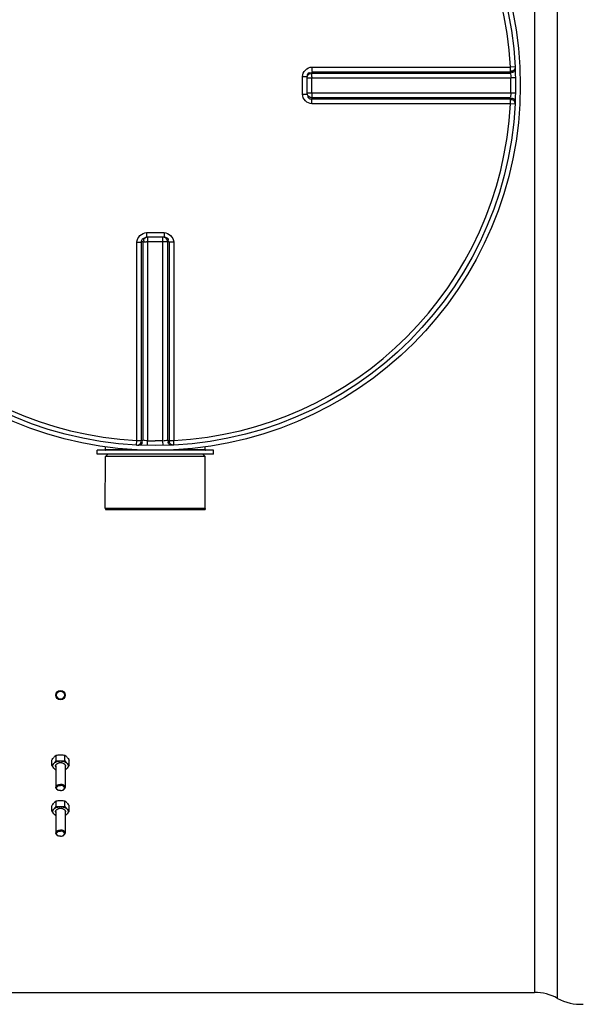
# Model space of a CAD drawing. Header units: millimetres. Extents: x 0 to 297, y 0 to 210.
# Tile 127 of 256: x 166.38 to 170.55, y 85.35 to 92.62. Entities that reach past the tile are written whole.
import ezdxf

# ---------------------------------------------------------------- set-up
doc = ezdxf.new("R2010")
doc.units = ezdxf.units.MM
doc.header["$LTSCALE"] = 16.335
doc.layers.get('0').update_dxf_attribs({"linetype": 'CONTINUOUS'})
for name, color, linetype in [('01_GLOBAL', 7, 'CONTINUOUS'), ('AXE-VISSERIE', 7, 'CONTINUOUS'), ('AXES_REF', 7, 'CONTINUOUS')]:
    doc.layers.add(name, color=color, linetype=linetype)

msp = doc.modelspace()

# ---------------------------------------------------------------- linework, layer by layer
at = {"color": 9, "linetype": 'Continuous'}
for p, q in [((170.3558, 85.3914), (170.3558, 98.8775)), ((170.1858, 98.8335), (170.1858, 85.4355)), ((168.542, 92.2356), (168.5411, 92.2258)), ((168.5411, 92.2258), (170.0079, 92.2258)), ((168.542, 92.2356), (170.0074, 92.2356)), ((168.5424, 92.2704), (170.0082, 92.2704)), ((170.0422, 92.2722), (170.0082, 92.2704)), ((168.4723, 92.1998), (168.507, 92.1998)), ((168.4723, 92.0691), (168.4723, 92.1998)), ((168.507, 92.1911), (170.0111, 92.1911)), ((168.5408, 92.0779), (168.5408, 92.1911)), ((170.0452, 92.1918), (170.0111, 92.1911)), ((170.0111, 92.0779), (168.507, 92.0779)), ((170.0452, 92.0771), (170.0111, 92.0779)), ((168.4723, 92.0691), (168.507, 92.0691)), ((170.0079, 92.0431), (168.5411, 92.0431)), ((168.5411, 92.0431), (168.542, 92.0333)), ((170.0074, 92.0333), (168.542, 92.0333)), ((170.0082, 91.9985), (168.5424, 91.9985)), ((170.0422, 91.9968), (170.0082, 91.9985)), ((167.3204, 91.0479), (167.3204, 91.0133)), ((167.3204, 91.0479), (167.3858, 91.0479)), ((167.3292, 91.0133), (167.3292, 89.5092)), ((167.3858, 91.0479), (167.4512, 91.0479)), ((167.4424, 89.5092), (167.4424, 91.0133)), ((167.4512, 91.0479), (167.4512, 91.0133)), ((167.2499, 89.5121), (167.2499, 90.9779)), ((167.2945, 90.9791), (167.2846, 90.9783)), ((167.2846, 89.5129), (167.2846, 90.9783)), ((167.2945, 90.9791), (167.2945, 89.5124)), ((167.4424, 90.9795), (167.3292, 90.9795)), ((167.487, 90.9783), (167.4771, 90.9791)), ((167.4771, 89.5124), (167.4771, 90.9791)), ((167.487, 90.9783), (167.487, 89.5129)), ((167.5217, 90.9779), (167.5217, 89.5121)), ((167.2481, 89.478), (167.2499, 89.5121)), ((167.3284, 89.4751), (167.3292, 89.5092)), ((167.4432, 89.4751), (167.4424, 89.5092)), ((167.5235, 89.478), (167.5217, 89.5121)), ((167.251, 89.443), (167.0183, 89.443)), ((167.7533, 89.443), (167.5206, 89.443))]:
    msp.add_line(p, q, dxfattribs=at)
at = {"color": 7, "linetype": 'Continuous'}
for p, q in [((168.507, 92.1998), (168.5071, 92.203)), ((168.507, 92.0691), (168.507, 92.1998)), ((168.5071, 92.0659), (168.507, 92.0691)), ((167.3173, 91.0132), (167.3204, 91.0133)), ((167.4512, 91.0133), (167.3204, 91.0133)), ((167.4512, 91.0133), (167.4543, 91.0132)), ((167.0183, 89.443), (167.0183, 89.4646)), ((167.7533, 89.443), (167.7533, 89.4646)), ((167.8163, 89.4395), (166.9553, 89.4395)), ((166.9553, 89.4115), (166.9553, 89.4395)), ((167.8163, 89.4115), (166.9553, 89.4115)), ((167.0166, 89.009), (167.0183, 89.394)), ((167.0183, 89.394), (167.0358, 89.4115)), ((167.7533, 89.394), (167.0183, 89.394)), ((167.7533, 89.394), (167.7358, 89.4115)), ((167.7551, 89.009), (167.7533, 89.394)), ((167.8163, 89.4115), (167.8163, 89.4395)), ((167.7551, 89.009), (167.0166, 89.009)), ((166.6211, 87.1112), (166.6211, 87.1514)), ((166.6535, 87.1472), (166.6535, 87.1874)), ((166.7181, 87.1472), (166.7181, 87.1874)), ((166.7505, 87.1112), (166.7505, 87.1514)), ((166.6668, 86.9302), (166.6699, 86.9289)), ((166.7048, 86.9302), (166.7018, 86.9289)), ((166.6535, 86.8097), (166.6535, 86.8499)), ((166.7181, 86.8097), (166.7181, 86.8499)), ((166.6211, 86.7737), (166.6211, 86.8139)), ((166.7505, 86.7737), (166.7505, 86.8139)), ((166.6668, 86.5927), (166.6699, 86.5914)), ((166.7048, 86.5927), (166.7018, 86.5914)), ((152.8633, 85.4355), (170.1858, 85.4355))]:
    msp.add_line(p, q, dxfattribs=at)
for centre, radius in [((167.3858, 92.1345), 2.66), ((166.6858, 87.6314), 0.035), ((166.6858, 87.6314), 0.0293)]:
    msp.add_circle(centre, radius, dxfattribs=at)
at = {"color": 9, "linetype": 'Continuous'}
for centre, radius, start, end in [((167.3858, 92.1345), 2.6259, 92.96745, 177.03255), ((167.3858, 92.1345), 2.6259, 2.96745, 87.03255), ((167.386, 92.0997), 2.6249, 2.75324, 2.96809), ((168.5554, 92.199), 0.0484, 170.43082, 175.24383), ((168.5524, 92.189), 0.0464, 160.63781, 166.25919), ((168.5592, 92.1984), 0.0523, 166.57668, 170.47111), ((168.5512, 92.1895), 0.0451, 154.86103, 160.67526), ((171.9789, 92.1908), 3.4381, 179.86977, 179.99619), ((167.3873, 92.1345), 2.6244, 358.76416, 1.23584), ((171.9846, 92.0781), 3.4438, 180.00389, 180.13214), ((167.386, 92.1692), 2.6249, 357.03191, 357.24676), ((167.3858, 92.1345), 2.6259, 182.96745, 267.03255), ((167.3858, 92.1345), 2.6259, 272.96745, 357.03255), ((167.3308, 90.9691), 0.0451, 109.32474, 115.13896), ((167.3312, 90.9678), 0.0464, 103.7408, 109.36219), ((167.4503, 90.9649), 0.0484, 80.43082, 85.24383), ((167.4497, 90.961), 0.0523, 76.57668, 80.47111), ((167.3167, 89.7967), 1.1828, 89.565, 89.79411), ((167.4549, 89.7967), 1.1828, 90.20147, 90.43504), ((167.4205, 92.1337), 2.6244, 267.03189, 267.24678), ((167.3858, 92.1327), 2.6242, 268.76403, 269.99998), ((167.3511, 92.1337), 2.6244, 272.75322, 272.96811)]:
    msp.add_arc(centre, radius, start, end, dxfattribs=at)
at = {"color": 7, "linetype": 'Continuous'}
for centre, radius, start, end in [((167.0148, 89.443), 0.0035, 270, 360), ((167.7568, 89.443), 0.0035, 180, 270), ((166.7539, 87.067), 0.1568, 129.84084, 138.05437), ((166.3635, 87.3554), 0.357, 323.59255, 324.32035), ((166.6826, 87.0886), 0.0431, 111.16069, 112.6169), ((166.6858, 87.0764), 0.0558, 80.12851, 99.87149), ((166.689, 87.0886), 0.0431, 67.3831, 68.83931), ((166.6177, 87.067), 0.1568, 41.94563, 50.15916), ((167.0081, 87.3554), 0.357, 215.67965, 216.40745), ((166.5207, 87.2316), 0.1568, 309.84084, 318.05437), ((166.7528, 87.1945), 0.1552, 221.90485, 228.90586), ((166.6188, 87.1945), 0.1552, 311.09414, 318.09515), ((166.8509, 87.2316), 0.1568, 221.94563, 230.15916), ((166.6807, 86.9557), 0.0289, 238.19219, 241.68569), ((166.6822, 86.9586), 0.0321, 241.72567, 247.44859), ((166.6894, 86.9586), 0.0321, 292.55141, 298.27433), ((166.6909, 86.9557), 0.0289, 298.31431, 301.80781), ((166.7539, 86.7296), 0.1568, 129.84084, 138.05437), ((166.6177, 86.7296), 0.1568, 41.94563, 50.15916), ((166.5207, 86.8941), 0.1568, 309.84084, 318.05437), ((166.3635, 87.0179), 0.357, 323.59255, 324.32035), ((166.6826, 86.7511), 0.0431, 111.16069, 112.6169), ((166.6858, 86.7389), 0.0558, 80.12851, 99.87149), ((166.689, 86.7511), 0.0431, 67.3831, 68.83931), ((167.0081, 87.0179), 0.357, 215.67965, 216.40745), ((166.8509, 86.8941), 0.1568, 221.94563, 230.15916), ((166.7528, 86.857), 0.1552, 221.90485, 228.90586), ((166.6188, 86.857), 0.1552, 311.09414, 318.09515), ((166.6807, 86.6183), 0.0289, 238.19219, 241.68569), ((166.6822, 86.6211), 0.0321, 241.72567, 247.44859), ((166.6894, 86.6211), 0.0321, 292.55141, 298.27433), ((166.6909, 86.6183), 0.0289, 298.31431, 301.80781), ((170.1858, 85.0855), 0.35, 60.94711, 90), ((170.5257, 85.6974), 0.35, 240.94711, 273.29821)]:
    msp.add_arc(centre, radius, start, end, dxfattribs=at)
at = {"color": 9, "linetype": 'Continuous'}
for points in [[(168.4723, 92.1998), (168.4724, 92.233), (168.5092, 92.2704), (168.5424, 92.2704)], [(168.5424, 91.9985), (168.5092, 91.9985), (168.4723, 92.036), (168.4723, 92.0691)], [(168.5411, 92.0431), (168.5274, 92.0431), (168.5049, 92.057), (168.5099, 92.0698)], [(167.2499, 90.9779), (167.2499, 91.011), (167.2873, 91.0479), (167.3204, 91.0479)], [(167.4771, 90.9791), (167.4771, 90.9928), (167.4632, 91.0154), (167.4505, 91.0104)], [(167.4512, 91.0479), (167.4843, 91.0479), (167.5217, 91.011), (167.5217, 90.9779)], [(167.4424, 89.5092), (167.4235, 89.5088), (167.4047, 89.5084), (167.3858, 89.5089)]]:
    msp.add_open_spline(points, degree=3, dxfattribs=at)
for points, knots in [([(168.5083, 92.2105), (168.5099, 92.2171), (168.514, 92.232), (168.5312, 92.2313), (168.5361, 92.2277)], [0, 0, 0, 0, 0.526549, 1, 1, 1, 1]), ([(168.5104, 92.2087), (168.5128, 92.2137), (168.5192, 92.2244), (168.5327, 92.2229), (168.5371, 92.2199)], [0, 0, 0, 0, 0.513072, 1, 1, 1, 1]), ([(168.5408, 92.1987), (168.5408, 92.2049), (168.5403, 92.2059), (168.5411, 92.2213), (168.5411, 92.2203)], [0, 0, 0, 0, 0.865557, 1, 1, 1, 1]), ([(168.5424, 92.2704), (168.5424, 92.2626), (168.5427, 92.2607), (168.5421, 92.2393), (168.542, 92.2412)], [0, 0, 0, 0, 0.80408, 1, 1, 1, 1]), ([(170.0074, 92.2356), (170.0081, 92.239), (170.0078, 92.2495), (170.0082, 92.2599), (170.0081, 92.2669)], [0, 0, 0, 0, 0.325359, 1, 1, 1, 1]), ([(170.0079, 92.2258), (170.0087, 92.223), (170.0098, 92.2134), (170.0103, 92.2038), (170.0103, 92.1971)], [0, 0, 0, 0, 0.303685, 1, 1, 1, 1]), ([(170.0422, 92.2722), (170.0427, 92.2631), (170.0403, 92.2441), (170.018, 92.2375), (170.0116, 92.2418)], [0, 0, 0, 0, 0.541371, 1, 1, 1, 1]), ([(170.0427, 92.2622), (170.0432, 92.2532), (170.0407, 92.2343), (170.0185, 92.2276), (170.0121, 92.2319)], [0, 0, 0, 0, 0.541188, 1, 1, 1, 1]), ([(170.0111, 92.0779), (170.0108, 92.0702), (170.0117, 92.0685), (170.0086, 92.049), (170.0086, 92.0505)], [0, 0, 0, 0, 0.833231, 1, 1, 1, 1]), ([(168.542, 92.0333), (168.5338, 92.0333), (168.5165, 92.0342), (168.5113, 92.0547), (168.5152, 92.0602)], [0, 0, 0, 0, 0.54721, 1, 1, 1, 1]), ([(168.5408, 92.0702), (168.5408, 92.0639), (168.5403, 92.0629), (168.5411, 92.0477), (168.5411, 92.0486)], [0, 0, 0, 0, 0.8666, 1, 1, 1, 1]), ([(168.5424, 91.9985), (168.5424, 92.0063), (168.5427, 92.0083), (168.5421, 92.0296), (168.542, 92.0277)], [0, 0, 0, 0, 0.804078, 1, 1, 1, 1]), ([(170.0082, 91.9985), (170.0082, 92.0063), (170.0089, 92.0083), (170.0076, 92.0296), (170.0075, 92.0277)], [0, 0, 0, 0, 0.803532, 1, 1, 1, 1]), ([(170.0422, 91.9968), (170.0427, 92.0058), (170.0403, 92.0248), (170.018, 92.0314), (170.0117, 92.0271)], [0, 0, 0, 0, 0.541905, 1, 1, 1, 1]), ([(170.0427, 92.0067), (170.0432, 92.0158), (170.0407, 92.0347), (170.0185, 92.0413), (170.0121, 92.037)], [0, 0, 0, 0, 0.541188, 1, 1, 1, 1]), ([(167.2846, 90.9783), (167.2846, 90.9864), (167.2856, 91.0038), (167.306, 91.009), (167.3115, 91.005)], [0, 0, 0, 0, 0.54721, 1, 1, 1, 1]), ([(167.3116, 91.0099), (167.3065, 91.0075), (167.2959, 91.001), (167.2974, 90.9876), (167.3003, 90.9832)], [0, 0, 0, 0, 0.513072, 1, 1, 1, 1]), ([(167.4619, 91.0119), (167.4685, 91.0104), (167.4834, 91.0063), (167.4826, 90.9891), (167.479, 90.9842)], [0, 0, 0, 0, 0.526549, 1, 1, 1, 1]), ([(167.2499, 90.9779), (167.2577, 90.9779), (167.2596, 90.9776), (167.2809, 90.9782), (167.279, 90.9782)], [0, 0, 0, 0, 0.804078, 1, 1, 1, 1]), ([(167.2945, 90.9791), (167.2973, 90.9794), (167.3062, 90.9793), (167.315, 90.9795), (167.321, 90.9794)], [0, 0, 0, 0, 0.323324, 1, 1, 1, 1]), ([(167.4771, 90.9791), (167.4743, 90.9794), (167.4655, 90.9793), (167.4567, 90.9795), (167.4507, 90.9794)], [0, 0, 0, 0, 0.323299, 1, 1, 1, 1]), ([(167.5217, 90.9779), (167.5139, 90.9779), (167.512, 90.9776), (167.4907, 90.9782), (167.4926, 90.9782)], [0, 0, 0, 0, 0.80408, 1, 1, 1, 1]), ([(167.2481, 89.478), (167.2571, 89.4776), (167.2761, 89.4799), (167.2828, 89.5023), (167.2784, 89.5086)], [0, 0, 0, 0, 0.541905, 1, 1, 1, 1]), ([(167.2499, 89.5121), (167.2577, 89.5121), (167.2596, 89.5114), (167.2809, 89.5127), (167.279, 89.5128)], [0, 0, 0, 0, 0.803532, 1, 1, 1, 1]), ([(167.2581, 89.4775), (167.2671, 89.4771), (167.286, 89.4796), (167.2927, 89.5018), (167.2884, 89.5082)], [0, 0, 0, 0, 0.541188, 1, 1, 1, 1]), ([(167.3292, 89.5092), (167.3216, 89.5095), (167.3199, 89.5085), (167.3003, 89.5117), (167.3018, 89.5116)], [0, 0, 0, 0, 0.833231, 1, 1, 1, 1]), ([(167.4771, 89.5124), (167.4743, 89.5115), (167.4647, 89.5104), (167.4551, 89.5099), (167.4484, 89.51)], [0, 0, 0, 0, 0.303685, 1, 1, 1, 1]), ([(167.5135, 89.4775), (167.5045, 89.4771), (167.4856, 89.4796), (167.479, 89.5018), (167.4833, 89.5082)], [0, 0, 0, 0, 0.541188, 1, 1, 1, 1]), ([(167.487, 89.5129), (167.4903, 89.5122), (167.5008, 89.5125), (167.5112, 89.5121), (167.5183, 89.5122)], [0, 0, 0, 0, 0.325359, 1, 1, 1, 1]), ([(167.5235, 89.478), (167.5145, 89.4776), (167.4955, 89.4799), (167.4889, 89.5023), (167.4932, 89.5086)], [0, 0, 0, 0, 0.541905, 1, 1, 1, 1])]:
    msp.add_open_spline(points, degree=3, knots=knots, dxfattribs=at)
at = {"color": 7, "linetype": 'Continuous'}
for points in [[(166.6211, 87.1514), (166.6262, 87.1585), (166.6315, 87.1654), (166.6373, 87.1718)], [(166.6373, 87.1268), (166.6421, 87.1321), (166.6465, 87.1378), (166.6508, 87.1435)], [(166.6373, 87.1268), (166.6411, 87.131), (166.6458, 87.1343), (166.6508, 87.1369)], [(166.6535, 87.1874), (166.6642, 87.1889), (166.675, 87.1898), (166.6858, 87.1898)], [(166.6535, 87.1472), (166.6642, 87.1457), (166.675, 87.1448), (166.6858, 87.1448)], [(166.6671, 87.1288), (166.67, 87.1299), (166.6731, 87.1308), (166.6762, 87.1313)], [(166.6858, 87.1898), (166.6966, 87.1898), (166.7074, 87.1889), (166.7181, 87.1874)], [(166.6858, 87.1448), (166.6966, 87.1448), (166.7074, 87.1457), (166.7181, 87.1472)], [(166.6954, 87.1313), (166.6985, 87.1308), (166.7016, 87.1299), (166.7045, 87.1288)], [(166.7208, 87.1435), (166.7251, 87.1378), (166.7295, 87.1321), (166.7343, 87.1268)], [(166.7208, 87.1369), (166.7258, 87.1343), (166.7305, 87.131), (166.7343, 87.1268)], [(166.7343, 87.1718), (166.7401, 87.1654), (166.7454, 87.1585), (166.7505, 87.1514)], [(166.6373, 87.0908), (166.6315, 87.0972), (166.6262, 87.1041), (166.6211, 87.1112)], [(166.6373, 87.0908), (166.633, 87.0956), (166.6266, 87.1088), (166.633, 87.1219), (166.6373, 87.1268)], [(166.6508, 87.0807), (166.6458, 87.0833), (166.6411, 87.0866), (166.6373, 87.0908)], [(166.6495, 87.1088), (166.6495, 87.1109), (166.65, 87.1131), (166.6508, 87.115)], [(166.6508, 87.1025), (166.65, 87.1045), (166.6495, 87.1067), (166.6495, 87.1088)], [(166.7208, 87.115), (166.7217, 87.1131), (166.7221, 87.1109), (166.7221, 87.1088)], [(166.7221, 87.1088), (166.7221, 87.1067), (166.7217, 87.1045), (166.7208, 87.1025)], [(166.7343, 87.0908), (166.7305, 87.0866), (166.7258, 87.0833), (166.7208, 87.0807)], [(166.7343, 87.1268), (166.7386, 87.1219), (166.745, 87.1088), (166.7386, 87.0956), (166.7343, 87.0908)], [(166.7505, 87.1112), (166.7454, 87.1041), (166.7401, 87.0972), (166.7343, 87.0908)], [(166.6858, 86.9259), (166.6804, 86.9259), (166.6749, 86.9268), (166.6699, 86.9289)], [(166.6858, 86.9259), (166.6912, 86.9259), (166.6968, 86.9268), (166.7017, 86.9289)], [(166.6535, 86.8499), (166.6642, 86.8514), (166.675, 86.8524), (166.6858, 86.8524)], [(166.6858, 86.8524), (166.6966, 86.8524), (166.7074, 86.8514), (166.7181, 86.8499)], [(166.6211, 86.8139), (166.6262, 86.821), (166.6315, 86.8279), (166.6373, 86.8344)], [(166.6373, 86.7533), (166.6315, 86.7598), (166.6262, 86.7667), (166.6211, 86.7737)], [(166.6373, 86.7533), (166.633, 86.7582), (166.6266, 86.7713), (166.633, 86.7845), (166.6373, 86.7893)], [(166.6373, 86.7893), (166.6421, 86.7947), (166.6465, 86.8003), (166.6508, 86.8061)], [(166.6373, 86.7893), (166.6411, 86.7935), (166.6458, 86.7968), (166.6508, 86.7994)], [(166.6495, 86.7713), (166.6495, 86.7734), (166.65, 86.7756), (166.6508, 86.7776)], [(166.6508, 86.7651), (166.65, 86.767), (166.6495, 86.7692), (166.6495, 86.7713)], [(166.6535, 86.8097), (166.6642, 86.8082), (166.675, 86.8073), (166.6858, 86.8073)], [(166.6671, 86.7913), (166.67, 86.7925), (166.6731, 86.7933), (166.6762, 86.7938)], [(166.6858, 86.8073), (166.6966, 86.8073), (166.7074, 86.8082), (166.7181, 86.8097)], [(166.6954, 86.7938), (166.6985, 86.7933), (166.7016, 86.7925), (166.7045, 86.7913)], [(166.7208, 86.8061), (166.7251, 86.8003), (166.7295, 86.7947), (166.7343, 86.7893)], [(166.7208, 86.7994), (166.7258, 86.7968), (166.7305, 86.7935), (166.7343, 86.7893)], [(166.7208, 86.7776), (166.7217, 86.7756), (166.7221, 86.7734), (166.7221, 86.7713)], [(166.7221, 86.7713), (166.7221, 86.7692), (166.7217, 86.767), (166.7208, 86.7651)], [(166.7343, 86.8344), (166.7401, 86.8279), (166.7454, 86.821), (166.7505, 86.8139)], [(166.7343, 86.7893), (166.7386, 86.7845), (166.745, 86.7713), (166.7386, 86.7582), (166.7343, 86.7533)], [(166.7505, 86.7737), (166.7454, 86.7667), (166.7401, 86.7598), (166.7343, 86.7533)], [(166.6508, 86.7432), (166.6458, 86.7458), (166.6411, 86.7491), (166.6373, 86.7533)], [(166.7343, 86.7533), (166.7305, 86.7491), (166.7258, 86.7458), (166.7208, 86.7432)], [(166.6858, 86.5884), (166.6804, 86.5884), (166.6749, 86.5893), (166.6699, 86.5914)], [(166.6858, 86.5884), (166.6912, 86.5884), (166.6968, 86.5893), (166.7017, 86.5914)]]:
    msp.add_open_spline(points, degree=3, dxfattribs=at)
for points, knots in [([(166.6508, 87.1369), (166.6533, 87.1382), (166.6644, 87.1429), (166.6766, 87.1448), (166.6858, 87.1448)], [0, 0, 0, 0, 0.236701, 1, 1, 1, 1]), ([(166.6858, 87.1448), (166.695, 87.1448), (166.7072, 87.1429), (166.7183, 87.1382), (166.7208, 87.1369)], [0, 0, 0, 0, 0.763299, 1, 1, 1, 1]), ([(166.6508, 87.115), (166.6514, 87.1164), (166.655, 87.1224), (166.6611, 87.1263), (166.666, 87.1284)], [0, 0, 0, 0, 0.223041, 1, 1, 1, 1]), ([(166.7056, 87.1284), (166.7073, 87.1276), (166.7134, 87.1246), (166.7189, 87.1195), (166.7208, 87.115)], [0, 0, 0, 0, 0.282313, 1, 1, 1, 1]), ([(166.6508, 86.949), (166.6508, 86.9554), (166.662, 86.969), (166.6773, 86.9715), (166.6858, 86.9715)], [0, 0, 0, 0, 0.424939, 1, 1, 1, 1]), ([(166.6668, 86.9302), (166.6644, 86.9311), (166.657, 86.9349), (166.6508, 86.9431), (166.6508, 86.949)], [0, 0, 0, 0, 0.29695, 1, 1, 1, 1]), ([(166.6654, 86.9311), (166.6618, 86.9334), (166.6553, 86.9396), (166.6576, 86.9537), (166.6701, 86.9617), (166.6802, 86.9635), (166.6858, 86.9635)], [0, 0, 0, 0, 0.234419, 0.438497, 0.692233, 1, 1, 1, 1]), ([(166.7208, 86.949), (166.7208, 86.9554), (166.7096, 86.969), (166.6943, 86.9715), (166.6858, 86.9715)], [0, 0, 0, 0, 0.424939, 1, 1, 1, 1]), ([(166.7062, 86.9311), (166.7098, 86.9334), (166.7163, 86.9396), (166.714, 86.9537), (166.7015, 86.9617), (166.6914, 86.9635), (166.6858, 86.9635)], [0, 0, 0, 0, 0.234419, 0.438497, 0.692233, 1, 1, 1, 1]), ([(166.7048, 86.9302), (166.7072, 86.9311), (166.7146, 86.9349), (166.7208, 86.9431), (166.7208, 86.949)], [0, 0, 0, 0, 0.29695, 1, 1, 1, 1]), ([(166.6508, 86.7994), (166.6533, 86.8007), (166.6644, 86.8054), (166.6766, 86.8073), (166.6858, 86.8073)], [0, 0, 0, 0, 0.236701, 1, 1, 1, 1]), ([(166.6508, 86.7776), (166.6514, 86.779), (166.655, 86.7849), (166.6611, 86.7889), (166.666, 86.7909)], [0, 0, 0, 0, 0.223041, 1, 1, 1, 1]), ([(166.6858, 86.8073), (166.695, 86.8073), (166.7072, 86.8054), (166.7183, 86.8007), (166.7208, 86.7994)], [0, 0, 0, 0, 0.763299, 1, 1, 1, 1]), ([(166.7056, 86.7909), (166.7073, 86.7902), (166.7134, 86.7872), (166.7189, 86.7821), (166.7208, 86.7776)], [0, 0, 0, 0, 0.282313, 1, 1, 1, 1]), ([(166.6508, 86.6116), (166.6508, 86.6179), (166.662, 86.6316), (166.6773, 86.6341), (166.6858, 86.6341)], [0, 0, 0, 0, 0.424939, 1, 1, 1, 1]), ([(166.6654, 86.5937), (166.6618, 86.5959), (166.6553, 86.6021), (166.6576, 86.6162), (166.6701, 86.6243), (166.6802, 86.6261), (166.6858, 86.6261)], [0, 0, 0, 0, 0.234419, 0.438497, 0.692233, 1, 1, 1, 1]), ([(166.7208, 86.6116), (166.7208, 86.6179), (166.7096, 86.6316), (166.6943, 86.6341), (166.6858, 86.6341)], [0, 0, 0, 0, 0.424939, 1, 1, 1, 1]), ([(166.7062, 86.5937), (166.7098, 86.5959), (166.7163, 86.6021), (166.714, 86.6162), (166.7015, 86.6243), (166.6914, 86.6261), (166.6858, 86.6261)], [0, 0, 0, 0, 0.234419, 0.438497, 0.692233, 1, 1, 1, 1]), ([(166.6668, 86.5927), (166.6644, 86.5937), (166.657, 86.5974), (166.6508, 86.6056), (166.6508, 86.6116)], [0, 0, 0, 0, 0.29695, 1, 1, 1, 1]), ([(166.7048, 86.5927), (166.7072, 86.5937), (166.7146, 86.5974), (166.7208, 86.6056), (166.7208, 86.6116)], [0, 0, 0, 0, 0.29695, 1, 1, 1, 1])]:
    msp.add_open_spline(points, degree=3, knots=knots, dxfattribs=at)
at = {"layer": '01_GLOBAL', "color": 7, "linetype": 'Continuous'}
msp.add_circle((167.3858, 92.1345), 2.695, dxfattribs=at)
at = {"layer": 'AXE-VISSERIE', "color": 7, "linetype": 'Continuous'}
for p, q in [((166.6508, 87.1097), (166.6508, 86.949)), ((166.7208, 87.1097), (166.7208, 86.949)), ((166.6508, 86.7723), (166.6508, 86.6116)), ((166.7208, 86.7723), (166.7208, 86.6116))]:
    msp.add_line(p, q, dxfattribs=at)
at = {"layer": 'AXES_REF', "color": 7, "linetype": 'Continuous'}
for p, q in [((167.0183, 89.009), (167.0183, 89.002)), ((167.0183, 89.002), (167.7533, 89.002)), ((167.7533, 89.009), (167.7533, 89.002))]:
    msp.add_line(p, q, dxfattribs=at)

doc.saveas('drawing.dxf')
